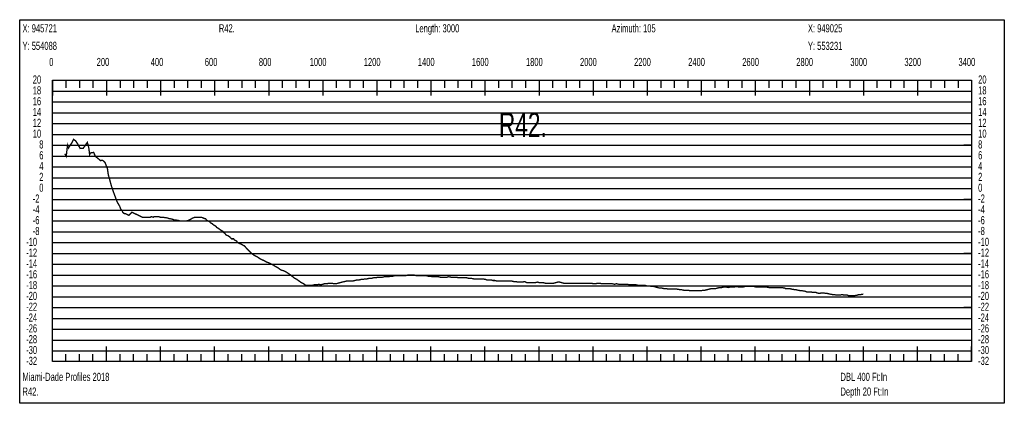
# Model space of a CAD drawing. Header units: inches. Extents: x 471865 to 538526, y 1054316 to 1102451.
# Tile 57 of 114: x 491474 to 495116, y 1084503 to 1085921. Entities that reach past the tile are written whole.
import ezdxf

# ---------------------------------------------------------------- set-up
doc = ezdxf.new("R2010")
doc.units = ezdxf.units.IN
doc.header["$MEASUREMENT"] = 0
for name, color, linetype in [('LABELS', 7, 'Continuous'), ('X_Gr1', 7, 'Continuous'), ('XSECTION', 7, 'Continuous')]:
    doc.layers.add(name, color=color, linetype=linetype)
doc.styles.get("Standard").update_dxf_attribs({"font": 'arial.ttf'})

msp = doc.modelspace()

# ---------------------------------------------------------------- linework, layer by layer
at = {"layer": 'X_Gr1', "color": 6, "linetype": 'Continuous', "lineweight": 18, "true_color": 0xff00ff, "transparency": 33554687, "const_width": 5}
msp.add_lwpolyline([(491640.8, 1085425.5), (491640.8, 1085425.5), (491645.8, 1085416.2), (491650.6, 1085456.7), (491654, 1085446.5), (491666.4, 1085465.6), (491672.8, 1085478.8), (491680.4, 1085473.6), (491688.2, 1085461.9), (491697.4, 1085445), (491708.6, 1085445.7), (491723.9, 1085467.4), (491729.1, 1085448.7), (491732.5, 1085422.7), (491735.3, 1085428.3), (491747, 1085430.6), (491754.4, 1085415.2), (491763.7, 1085407.9), (491772.7, 1085400.3), (491780.5, 1085401.3), (491789.1, 1085393.8), (491798.2, 1085371.3), (491801.7, 1085347), (491805.4, 1085334.5), (491813.2, 1085305.5), (491822.3, 1085279.6), (491833.8, 1085248.7), (491836.1, 1085244.4), (491843.7, 1085231.2), (491849.2, 1085217.1), (491852.5, 1085216.9), (491854.4, 1085210.3), (491857, 1085206.7), (491860.8, 1085204), (491862.7, 1085204.6), (491866.5, 1085203.3), (491870.9, 1085201), (491877.2, 1085198), (491883.2, 1085204), (491889.2, 1085209.4), (491895.4, 1085206.4), (491901.5, 1085203.4), (491907.7, 1085200.4), (491914.1, 1085197.4), (491920.4, 1085194.4), (491927.5, 1085191), (491932.8, 1085191), (491937.6, 1085191), (491942.5, 1085191), (491948.2, 1085191), (491957.4, 1085191), (491960.4, 1085193), (491968.3, 1085191), (491970.9, 1085193), (491976.2, 1085193), (491982.1, 1085193), (491988, 1085193), (491993.2, 1085191), (491998.3, 1085191), (492003.8, 1085191), (492012.7, 1085189), (492015.8, 1085189), (492024.1, 1085187), (492026.7, 1085185), (492031.9, 1085185), (492040.6, 1085183), (492043.5, 1085181), (492051.9, 1085181), (492054.6, 1085179), (492060.2, 1085179), (492066, 1085177), (492072.2, 1085177), (492081.3, 1085177), (492084.3, 1085177), (492090, 1085177), (492098.3, 1085179), (492101, 1085181), (492109.1, 1085185), (492111.8, 1085187), (492117, 1085189), (492122.4, 1085191), (492128, 1085191), (492135.9, 1085191), (492141.1, 1085191), (492143.7, 1085191), (492151.4, 1085189), (492154, 1085187), (492161.7, 1085185), (492164.4, 1085181), (492169.7, 1085177), (492176.4, 1085175), (492178.6, 1085171), (492185.5, 1085167), (492190.4, 1085163), (492192.9, 1085161), (492200.2, 1085157), (492202.6, 1085153), (492209.9, 1085149), (492212.5, 1085147), (492217.6, 1085143), (492225, 1085139), (492227.5, 1085135), (492232.7, 1085131), (492237.8, 1085125), (492242.7, 1085123), (492250.4, 1085119), (492253.1, 1085115), (492258.1, 1085111), (492265.4, 1085111), (492267.8, 1085107), (492275.9, 1085103), (492278.7, 1085099), (492284, 1085095), (492289, 1085093), (492293.7, 1085091), (492300.7, 1085087), (492305.1, 1085085), (492315.4, 1085073), (492323.9, 1085065), (492332.2, 1085057), (492339.8, 1085051), (492347, 1085047), (492354.8, 1085043), (492363.3, 1085037), (492372.1, 1085033), (492380.2, 1085029), (492387.4, 1085025), (492394.2, 1085023), (492401.6, 1085019), (492410.2, 1085015), (492419.5, 1085009), (492427.9, 1085005), (492435.4, 1084999), (492442.5, 1084995), (492450.1, 1084993), (492458.7, 1084989), (492467.7, 1084983), (492476.2, 1084977), (492483.7, 1084971), (492491.1, 1084965), (492499.1, 1084961), (492507.4, 1084955), (492515.8, 1084949), (492523.9, 1084945), (492532.1, 1084939), (492539.8, 1084939), (492547.2, 1084939), (492554.7, 1084939), (492562.6, 1084941), (492575.4, 1084941), (492579.7, 1084943), (492587.6, 1084941), (492594.7, 1084943), (492601.6, 1084945), (492609.5, 1084945), (492618.5, 1084947), (492627.9, 1084947), (492636.8, 1084945), (492644.4, 1084945), (492651.4, 1084947), (492658.7, 1084949), (492666.6, 1084951), (492675.2, 1084953), (492683.6, 1084955), (492691.4, 1084955), (492698.6, 1084955), (492705.7, 1084955), (492713.3, 1084957), (492721.1, 1084959), (492729.1, 1084959), (492737, 1084961), (492744.4, 1084961), (492751.4, 1084963), (492758.7, 1084963), (492766.8, 1084965), (492774.9, 1084965), (492782.6, 1084967), (492790.5, 1084967), (492798.5, 1084969), (492806.8, 1084969), (492815.2, 1084969), (492823.4, 1084971), (492831.6, 1084971), (492839.6, 1084971), (492847, 1084973), (492854.6, 1084973), (492862.4, 1084975), (492870.6, 1084975), (492878.8, 1084975), (492886.7, 1084975), (492894.4, 1084975), (492901.9, 1084975), (492909.4, 1084977), (492917.1, 1084977), (492924.8, 1084977), (492932.9, 1084977), (492940.8, 1084975), (492948.1, 1084975), (492954.9, 1084975), (492962.1, 1084975), (492969.8, 1084975), (492977.4, 1084975), (492984.9, 1084973), (492992.3, 1084973), (492999.8, 1084971), (493007, 1084971), (493014.1, 1084971), (493022.2, 1084971), (493030.9, 1084969), (493039.3, 1084969), (493046.9, 1084969), (493053.8, 1084969), (493061.3, 1084971), (493069.8, 1084969), (493078.6, 1084969), (493091.3, 1084969), (493095.3, 1084967), (493103.2, 1084967), (493110.8, 1084967), (493118.5, 1084967), (493126.8, 1084967), (493135.6, 1084965), (493144.4, 1084965), (493152.7, 1084963), (493160.6, 1084963), (493168.3, 1084963), (493176.1, 1084963), (493184.5, 1084963), (493197.5, 1084961), (493201.8, 1084959), (493209.8, 1084959), (493217.2, 1084959), (493224.3, 1084957), (493231.6, 1084957), (493239.2, 1084955), (493247.3, 1084955), (493255.2, 1084955), (493262.7, 1084955), (493269.9, 1084955), (493277.4, 1084955), (493285.4, 1084955), (493293.5, 1084955), (493301.6, 1084953), (493309.1, 1084953), (493316.4, 1084951), (493324.5, 1084951), (493333.1, 1084951), (493341.7, 1084953), (493349.6, 1084949), (493356.6, 1084949), (493363.7, 1084949), (493371.8, 1084949), (493380.7, 1084949), (493389.2, 1084951), (493396.4, 1084949), (493403, 1084949), (493410.1, 1084949), (493418.2, 1084947), (493426.9, 1084947), (493435.3, 1084947), (493442.8, 1084947), (493449.7, 1084947), (493456.7, 1084949), (493464, 1084951), (493471.5, 1084951), (493478.8, 1084949), (493485.7, 1084947), (493492.1, 1084947), (493499.1, 1084947), (493506.7, 1084947), (493514.3, 1084947), (493521.6, 1084947), (493529.3, 1084947), (493537.5, 1084947), (493545.1, 1084947), (493552, 1084947), (493559.3, 1084947), (493567.3, 1084947), (493575.3, 1084947), (493582.4, 1084947), (493589, 1084947), (493596.2, 1084945), (493604.1, 1084945), (493611.7, 1084947), (493619, 1084947), (493626.6, 1084945), (493634.6, 1084945), (493642.7, 1084945), (493650.5, 1084945), (493658.2, 1084945), (493666.1, 1084945), (493674.1, 1084943), (493682, 1084945), (493690.2, 1084943), (493698.6, 1084943), (493706.7, 1084943), (493714.3, 1084943), (493722, 1084943), (493730.2, 1084941), (493738.5, 1084941), (493746.4, 1084941), (493754.3, 1084941), (493762.7, 1084939), (493771.4, 1084939), (493779.5, 1084939), (493786.8, 1084939), (493794, 1084937), (493805.8, 1084937), (493810.1, 1084935), (493818.3, 1084935), (493826, 1084933), (493833.4, 1084931), (493840.9, 1084929), (493848.9, 1084929), (493857.1, 1084927), (493865.4, 1084927), (493873.9, 1084925), (493882.2, 1084925), (493890.2, 1084925), (493898, 1084925), (493905.8, 1084925), (493917.5, 1084923), (493921.6, 1084923), (493930, 1084921), (493938.4, 1084921), (493946.3, 1084921), (493953.7, 1084919), (493961.2, 1084919), (493969.3, 1084919), (493978, 1084919), (493986.4, 1084919), (493994.2, 1084919), (494001.5, 1084921), (494008.7, 1084921), (494016.4, 1084923), (494024.5, 1084925), (494032.7, 1084927), (494040.6, 1084927), (494048, 1084927), (494055.2, 1084929), (494062.8, 1084931), (494070.8, 1084931), (494078.7, 1084933), (494086.6, 1084933), (494094.3, 1084931), (494102, 1084933), (494109.5, 1084933), (494117, 1084933), (494125, 1084935), (494133.4, 1084933), (494141.8, 1084933), (494149.4, 1084933), (494156.8, 1084935), (494164.4, 1084935), (494172.4, 1084935), (494180.9, 1084935), (494189.4, 1084935), (494197.5, 1084933), (494204.9, 1084933), (494212, 1084933), (494223.8, 1084933), (494228.1, 1084933), (494236.6, 1084933), (494244.7, 1084931), (494252.4, 1084931), (494260, 1084931), (494267.8, 1084931), (494275.7, 1084931), (494283.7, 1084931), (494291.6, 1084931), (494303.2, 1084929), (494306.8, 1084927), (494314, 1084927), (494321.5, 1084927), (494329.6, 1084925), (494341.4, 1084923), (494345.1, 1084923), (494352.6, 1084921), (494364.7, 1084919), (494368.8, 1084919), (494380.7, 1084917), (494384.5, 1084915), (494391.9, 1084915), (494399.4, 1084915), (494407.3, 1084913), (494419.6, 1084913), (494423.8, 1084911), (494431.7, 1084909), (494439.2, 1084911), (494446.6, 1084911), (494458, 1084909), (494461.9, 1084909), (494469.6, 1084907), (494480.9, 1084905), (494484.9, 1084905), (494497.1, 1084903), (494501, 1084903), (494508.4, 1084903), (494515.8, 1084905), (494523.5, 1084903), (494535.7, 1084903), (494539.9, 1084901), (494547.7, 1084901), (494558.5, 1084901), (494562.2, 1084901), (494573.3, 1084903), (494577.4, 1084905), (494585.4, 1084905), (494594.9, 1084906.7)], dxfattribs=at)
at = {"layer": 'XSECTION', "color": 18, "linetype": 'Continuous', "true_color": 0x000000}
for points in [[(491473.7, 1085921), (495116.1, 1085921), (495116.1, 1084503), (491473.7, 1084503), (491473.7, 1085921)], [(491594.9, 1085697), (494994.9, 1085697), (494994.9, 1084657), (491594.9, 1084657), (491594.9, 1085697)], [(491594.9, 1085697), (491594.9, 1085640.6)], [(491594.9, 1085697), (491594.9, 1085640.6)], [(491594.9, 1085697), (491594.9, 1085669)], [(491594.9, 1085697), (491594.9, 1085669)], [(491644.9, 1085697), (491644.9, 1085669)], [(491694.9, 1085697), (491694.9, 1085669)], [(491744.9, 1085697), (491744.9, 1085669)], [(491794.9, 1085697), (491794.9, 1085640.6)], [(491794.9, 1085697), (491794.9, 1085669)], [(491844.9, 1085697), (491844.9, 1085669)], [(491894.9, 1085697), (491894.9, 1085669)], [(491944.9, 1085697), (491944.9, 1085669)], [(491994.9, 1085697), (491994.9, 1085640.6)], [(491994.9, 1085697), (491994.9, 1085669)], [(492044.9, 1085697), (492044.9, 1085669)], [(492094.9, 1085697), (492094.9, 1085669)], [(492144.9, 1085697), (492144.9, 1085669)], [(492194.9, 1085697), (492194.9, 1085640.6)], [(492194.9, 1085697), (492194.9, 1085669)], [(492244.9, 1085697), (492244.9, 1085669)], [(492294.9, 1085697), (492294.9, 1085669)], [(492344.9, 1085697), (492344.9, 1085669)], [(492394.9, 1085697), (492394.9, 1085640.6)], [(492394.9, 1085697), (492394.9, 1085669)], [(492444.9, 1085697), (492444.9, 1085669)], [(492494.9, 1085697), (492494.9, 1085669)], [(492544.9, 1085697), (492544.9, 1085669)], [(492594.9, 1085697), (492594.9, 1085640.6)], [(492594.9, 1085697), (492594.9, 1085669)], [(492644.9, 1085697), (492644.9, 1085669)], [(492694.9, 1085697), (492694.9, 1085669)], [(492744.9, 1085697), (492744.9, 1085669)], [(492794.9, 1085697), (492794.9, 1085640.6)], [(492794.9, 1085697), (492794.9, 1085669)], [(492844.9, 1085697), (492844.9, 1085669)], [(492894.9, 1085697), (492894.9, 1085669)], [(492944.9, 1085697), (492944.9, 1085669)], [(492994.9, 1085697), (492994.9, 1085640.6)], [(492994.9, 1085697), (492994.9, 1085669)], [(493044.9, 1085697), (493044.9, 1085669)], [(493094.9, 1085697), (493094.9, 1085669)], [(493144.9, 1085697), (493144.9, 1085669)], [(493194.9, 1085697), (493194.9, 1085640.6)], [(493194.9, 1085697), (493194.9, 1085669)], [(493244.9, 1085697), (493244.9, 1085669)], [(493294.9, 1085697), (493294.9, 1085669)], [(493344.9, 1085697), (493344.9, 1085669)], [(493394.9, 1085697), (493394.9, 1085640.6)], [(493394.9, 1085697), (493394.9, 1085669)], [(493444.9, 1085697), (493444.9, 1085669)], [(493494.9, 1085697), (493494.9, 1085669)], [(493544.9, 1085697), (493544.9, 1085669)], [(493594.9, 1085697), (493594.9, 1085640.6)], [(493594.9, 1085697), (493594.9, 1085669)], [(493644.9, 1085697), (493644.9, 1085669)], [(493694.9, 1085697), (493694.9, 1085669)], [(493744.9, 1085697), (493744.9, 1085669)], [(493794.9, 1085697), (493794.9, 1085640.6)], [(493794.9, 1085697), (493794.9, 1085669)], [(493844.9, 1085697), (493844.9, 1085669)], [(493894.9, 1085697), (493894.9, 1085669)], [(493944.9, 1085697), (493944.9, 1085669)], [(493994.9, 1085697), (493994.9, 1085640.6)], [(493994.9, 1085697), (493994.9, 1085669)], [(494044.9, 1085697), (494044.9, 1085669)], [(494094.9, 1085697), (494094.9, 1085669)], [(494144.9, 1085697), (494144.9, 1085669)], [(494194.9, 1085697), (494194.9, 1085640.6)], [(494194.9, 1085697), (494194.9, 1085669)], [(494244.9, 1085697), (494244.9, 1085669)], [(494294.9, 1085697), (494294.9, 1085669)], [(494344.9, 1085697), (494344.9, 1085669)], [(494394.9, 1085697), (494394.9, 1085640.6)], [(494394.9, 1085697), (494394.9, 1085669)], [(494444.9, 1085697), (494444.9, 1085669)], [(494494.9, 1085697), (494494.9, 1085669)], [(494544.9, 1085697), (494544.9, 1085669)], [(494594.9, 1085697), (494594.9, 1085640.6)], [(494594.9, 1085697), (494594.9, 1085669)], [(494644.9, 1085697), (494644.9, 1085669)], [(494694.9, 1085697), (494694.9, 1085669)], [(494744.9, 1085697), (494744.9, 1085669)], [(494794.9, 1085697), (494794.9, 1085640.6)], [(494794.9, 1085697), (494794.9, 1085669)], [(494844.9, 1085697), (494844.9, 1085669)], [(494894.9, 1085697), (494894.9, 1085669)], [(494944.9, 1085697), (494944.9, 1085669)], [(494994.9, 1085697), (494994.9, 1085640.6)], [(494994.9, 1085697), (494994.9, 1085669)], [(491594.9, 1085457), (491622.9, 1085457)], [(494994.9, 1085457), (494966.9, 1085457)], [(491594.9, 1085257), (491622.9, 1085257)], [(494994.9, 1085257), (494966.9, 1085257)], [(491594.9, 1085057), (491622.9, 1085057)], [(494994.9, 1085057), (494966.9, 1085057)], [(491594.9, 1084857), (491622.9, 1084857)], [(494994.9, 1084857), (494966.9, 1084857)], [(491594.9, 1084657), (491594.9, 1084713.4)], [(491594.9, 1084657), (491594.9, 1084713.4)], [(491794.9, 1084657), (491794.9, 1084713.4)], [(491994.9, 1084657), (491994.9, 1084713.4)], [(492194.9, 1084657), (492194.9, 1084713.4)], [(492394.9, 1084657), (492394.9, 1084713.4)], [(492594.9, 1084657), (492594.9, 1084713.4)], [(492794.9, 1084657), (492794.9, 1084713.4)], [(492994.9, 1084657), (492994.9, 1084713.4)], [(493194.9, 1084657), (493194.9, 1084713.4)], [(493394.9, 1084657), (493394.9, 1084713.4)], [(493594.9, 1084657), (493594.9, 1084713.4)], [(493794.9, 1084657), (493794.9, 1084713.4)], [(493994.9, 1084657), (493994.9, 1084713.4)], [(494194.9, 1084657), (494194.9, 1084713.4)], [(494394.9, 1084657), (494394.9, 1084713.4)], [(494594.9, 1084657), (494594.9, 1084713.4)], [(494794.9, 1084657), (494794.9, 1084713.4)], [(494994.9, 1084657), (494994.9, 1084713.4)], [(491594.9, 1084657), (491594.9, 1084685)], [(491594.9, 1084657), (491594.9, 1084685)], [(491644.9, 1084657), (491644.9, 1084685)], [(491694.9, 1084657), (491694.9, 1084685)], [(491744.9, 1084657), (491744.9, 1084685)], [(491794.9, 1084657), (491794.9, 1084685)], [(491844.9, 1084657), (491844.9, 1084685)], [(491894.9, 1084657), (491894.9, 1084685)], [(491944.9, 1084657), (491944.9, 1084685)], [(491994.9, 1084657), (491994.9, 1084685)], [(492044.9, 1084657), (492044.9, 1084685)], [(492094.9, 1084657), (492094.9, 1084685)], [(492144.9, 1084657), (492144.9, 1084685)], [(492194.9, 1084657), (492194.9, 1084685)], [(492244.9, 1084657), (492244.9, 1084685)], [(492294.9, 1084657), (492294.9, 1084685)], [(492344.9, 1084657), (492344.9, 1084685)], [(492394.9, 1084657), (492394.9, 1084685)], [(492444.9, 1084657), (492444.9, 1084685)], [(492494.9, 1084657), (492494.9, 1084685)], [(492544.9, 1084657), (492544.9, 1084685)], [(492594.9, 1084657), (492594.9, 1084685)], [(492644.9, 1084657), (492644.9, 1084685)], [(492694.9, 1084657), (492694.9, 1084685)], [(492744.9, 1084657), (492744.9, 1084685)], [(492794.9, 1084657), (492794.9, 1084685)], [(492844.9, 1084657), (492844.9, 1084685)], [(492894.9, 1084657), (492894.9, 1084685)], [(492944.9, 1084657), (492944.9, 1084685)], [(492994.9, 1084657), (492994.9, 1084685)], [(493044.9, 1084657), (493044.9, 1084685)], [(493094.9, 1084657), (493094.9, 1084685)], [(493144.9, 1084657), (493144.9, 1084685)], [(493194.9, 1084657), (493194.9, 1084685)], [(493244.9, 1084657), (493244.9, 1084685)], [(493294.9, 1084657), (493294.9, 1084685)], [(493344.9, 1084657), (493344.9, 1084685)], [(493394.9, 1084657), (493394.9, 1084685)], [(493444.9, 1084657), (493444.9, 1084685)], [(493494.9, 1084657), (493494.9, 1084685)], [(493544.9, 1084657), (493544.9, 1084685)], [(493594.9, 1084657), (493594.9, 1084685)], [(493644.9, 1084657), (493644.9, 1084685)], [(493694.9, 1084657), (493694.9, 1084685)], [(493744.9, 1084657), (493744.9, 1084685)], [(493794.9, 1084657), (493794.9, 1084685)], [(493844.9, 1084657), (493844.9, 1084685)], [(493894.9, 1084657), (493894.9, 1084685)], [(493944.9, 1084657), (493944.9, 1084685)], [(493994.9, 1084657), (493994.9, 1084685)], [(494044.9, 1084657), (494044.9, 1084685)], [(494094.9, 1084657), (494094.9, 1084685)], [(494144.9, 1084657), (494144.9, 1084685)], [(494194.9, 1084657), (494194.9, 1084685)], [(494244.9, 1084657), (494244.9, 1084685)], [(494294.9, 1084657), (494294.9, 1084685)], [(494344.9, 1084657), (494344.9, 1084685)], [(494394.9, 1084657), (494394.9, 1084685)], [(494444.9, 1084657), (494444.9, 1084685)], [(494494.9, 1084657), (494494.9, 1084685)], [(494544.9, 1084657), (494544.9, 1084685)], [(494594.9, 1084657), (494594.9, 1084685)], [(494644.9, 1084657), (494644.9, 1084685)], [(494694.9, 1084657), (494694.9, 1084685)], [(494744.9, 1084657), (494744.9, 1084685)], [(494794.9, 1084657), (494794.9, 1084685)], [(494844.9, 1084657), (494844.9, 1084685)], [(494894.9, 1084657), (494894.9, 1084685)], [(494944.9, 1084657), (494944.9, 1084685)], [(494994.9, 1084657), (494994.9, 1084685)]]:
    msp.add_lwpolyline(points, dxfattribs=at)
at = {"layer": 'XSECTION', "color": 18, "true_color": 0x000000}
for points in [[(491594.9, 1085657), (494994.9, 1085657)], [(491594.9, 1085617), (494994.9, 1085617)], [(491594.9, 1085577), (494994.9, 1085577)], [(491594.9, 1085537), (494994.9, 1085537)], [(491594.9, 1085497), (494994.9, 1085497)], [(491594.9, 1085457), (494994.9, 1085457)], [(491594.9, 1085417), (494994.9, 1085417)], [(491594.9, 1085377), (494994.9, 1085377)], [(491594.9, 1085337), (494994.9, 1085337)], [(491594.9, 1085297), (494994.9, 1085297)], [(491594.9, 1085257), (494994.9, 1085257)], [(491594.9, 1085217), (494994.9, 1085217)], [(491594.9, 1085177), (494994.9, 1085177)], [(491594.9, 1085137), (494994.9, 1085137)], [(491594.9, 1085097), (494994.9, 1085097)], [(491594.9, 1085057), (494994.9, 1085057)], [(491594.9, 1085017), (494994.9, 1085017)], [(491594.9, 1084977), (494994.9, 1084977)], [(491594.9, 1084937), (494994.9, 1084937)], [(491594.9, 1084897), (494994.9, 1084897)], [(491594.9, 1084857), (494994.9, 1084857)], [(491594.9, 1084817), (494994.9, 1084817)], [(491594.9, 1084777), (494994.9, 1084777)], [(491594.9, 1084737), (494994.9, 1084737)], [(491594.9, 1084697), (494994.9, 1084697)]]:
    msp.add_lwpolyline(points, dxfattribs=at)

# ---------------------------------------------------------------- texts
at = {"layer": 'LABELS', "color": 18, "true_color": 0x000000, "width": 0.666667}
for s, height, p in [('X: 945721', 30, (491484.1, 1085874.2)), ('R42.', 30, (492210.5, 1085874.2)), ('Length: 3000', 30, (492936.9, 1085874.2)), ('Azimuth: 105', 30, (493663.3, 1085874.2)), ('X: 949025', 30, (494389.7, 1085874.2)), ('Y: 554088', 30, (491484.1, 1085809.4)), ('Y: 553231', 30, (494389.7, 1085809.4)), ('0', 30, (491582.9, 1085749.8)), ('0', 30, (491582.9, 1085749.8)), ('200', 30, (491758.5, 1085749.8)), ('400', 30, (491958.5, 1085749.8)), ('600', 30, (492158.5, 1085749.8)), ('800', 30, (492358.5, 1085749.8)), ('1000', 30, (492546.5, 1085749.8)), ('1200', 30, (492746.5, 1085749.8)), ('1400', 30, (492946.5, 1085749.8)), ('1600', 30, (493146.5, 1085749.8)), ('1800', 30, (493346.5, 1085749.8)), ('2000', 30, (493546.5, 1085749.8)), ('2200', 30, (493746.5, 1085749.8)), ('2400', 30, (493946.5, 1085749.8)), ('2600', 30, (494146.5, 1085749.8)), ('2800', 30, (494346.5, 1085749.8)), ('3000', 30, (494546.5, 1085749.8)), ('3200', 30, (494746.5, 1085749.8)), ('3400', 30, (494946.5, 1085749.8)), ('20', 30, (491522.1, 1085685)), ('20', 30, (495019.3, 1085685)), ('18', 30, (491522.1, 1085645)), ('18', 30, (495019.3, 1085645)), ('16', 30, (491522.1, 1085605)), ('16', 30, (495019.3, 1085605)), ('14', 30, (491522.1, 1085565)), ('14', 30, (495019.3, 1085565)), ('12', 30, (491522.1, 1085525)), ('R42.', 90, (493246.5, 1085487.8)), ('12', 30, (495019.3, 1085525)), ('10', 30, (491522.1, 1085485)), ('10', 30, (495019.3, 1085485)), ('8', 30, (491546.1, 1085445)), ('8', 30, (495019.3, 1085445)), ('6', 30, (491546.1, 1085405)), ('6', 30, (495019.3, 1085405)), ('4', 30, (491546.1, 1085365)), ('4', 30, (495019.3, 1085365)), ('2', 30, (491546.1, 1085325)), ('2', 30, (495019.3, 1085325)), ('0', 30, (491546.1, 1085285)), ('0', 30, (495019.3, 1085285)), ('-2', 30, (491522.1, 1085245)), ('-2', 30, (495019.3, 1085245)), ('-4', 30, (491522.1, 1085205)), ('-4', 30, (495019.3, 1085205)), ('-6', 30, (491522.1, 1085165)), ('-6', 30, (495019.3, 1085165)), ('-8', 30, (491522.1, 1085125)), ('-8', 30, (495019.3, 1085125)), ('-10', 30, (491497.7, 1085085)), ('-10', 30, (495019.3, 1085085)), ('-12', 30, (491497.7, 1085045)), ('-12', 30, (495019.3, 1085045)), ('-14', 30, (491497.7, 1085005)), ('-14', 30, (495019.3, 1085005)), ('-16', 30, (491497.7, 1084965)), ('-16', 30, (495019.3, 1084965)), ('-18', 30, (491497.7, 1084925)), ('-18', 30, (495019.3, 1084925)), ('-20', 30, (491497.7, 1084885)), ('-20', 30, (495019.3, 1084885)), ('-22', 30, (491497.7, 1084845)), ('-22', 30, (495019.3, 1084845)), ('-24', 30, (491497.7, 1084805)), ('-24', 30, (495019.3, 1084805)), ('-26', 30, (491497.7, 1084765)), ('-26', 30, (495019.3, 1084765)), ('-28', 30, (491497.7, 1084725)), ('-28', 30, (495019.3, 1084725)), ('-30', 30, (491497.7, 1084685)), ('-30', 30, (495019.3, 1084685)), ('-32', 30, (491497.7, 1084645)), ('-32', 30, (495019.3, 1084645)), ('Miami-Dade Profiles 2018', 30, (491484.1, 1084585.8)), ('DBL 400 Ft:In', 30, (494510.1, 1084585.8)), ('R42.', 30, (491484.1, 1084531.4)), ('Depth 20 Ft:In', 30, (494510.1, 1084531.4))]:
    msp.add_text(s, height=height, dxfattribs=at).set_placement(p)

doc.saveas('drawing.dxf')
